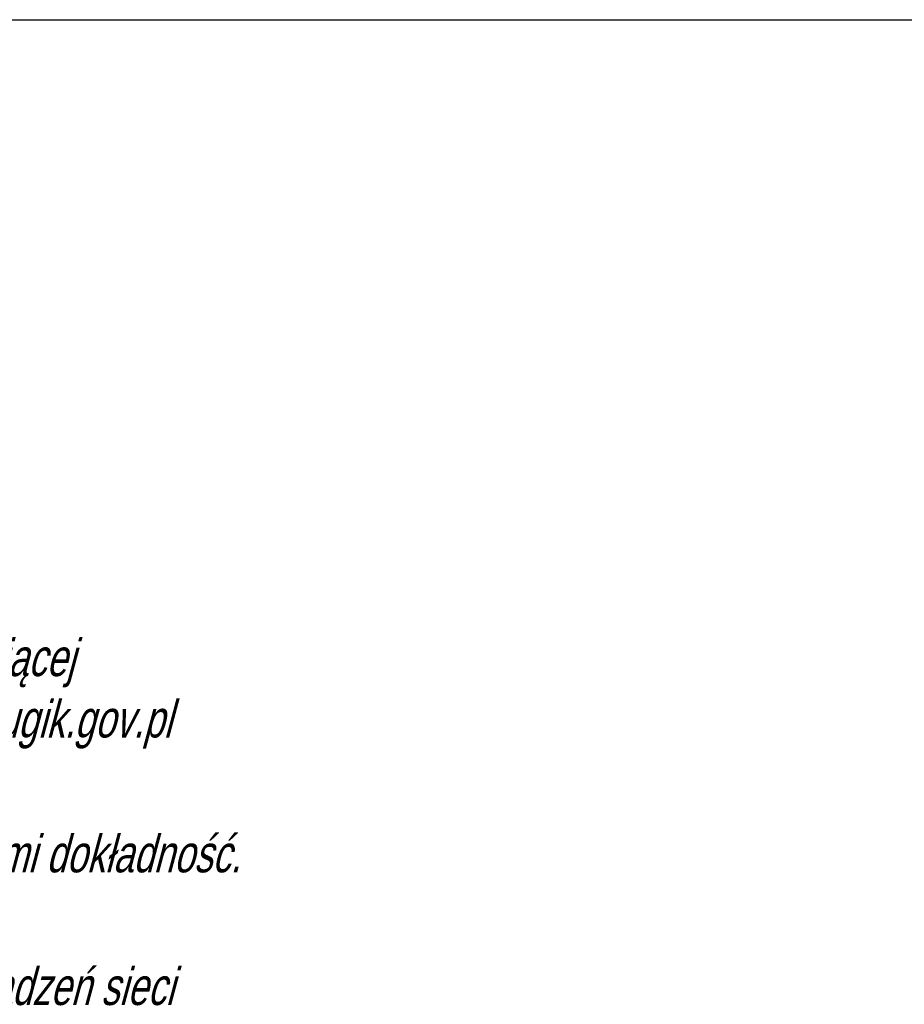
# Model space of a CAD drawing. Extents: x 6515354 to 6515523, y 5549407 to 5549617.
# Tile 11 of 13: x 6515391 to 6515414, y 5549591 to 5549617. Entities that reach past the tile are written whole.
import ezdxf

# ---------------------------------------------------------------- set-up
doc = ezdxf.new("R2010")
doc.units = 0
doc.header["$LTSCALE"] = 0.5
doc.layers.get('0').update_dxf_attribs({"color": 251})
doc.layers.add('1 opis geo', color=251, linetype='Continuous')
doc.styles.get("Standard").update_dxf_attribs({"font": 'arial.ttf', "width": 0.9})

msp = doc.modelspace()

# ---------------------------------------------------------------- linework, layer by layer
msp.add_lwpolyline([(6515353.571, 5549407.338), (6515353.571, 5549617.338), (6515502.071, 5549617.338), (6515502.071, 5549407.338)], close=True)

# ---------------------------------------------------------------- texts
at = {"layer": '1 opis geo', "color": 0, "oblique": 15, "width": 0.7}
for s, p in [('uzupełnianej o dane wektorowe, z zastosowaniem symboliki nieobowiązującej', (6515358.614, 5549599.883)), ('już instrukcji K-1- mapa zasadnicza z 1998r., dostępnej na stronie www.gugik.gov.pl', (6515358.614, 5549598.251)), ('pozyskanej z PZGiK, nie wszystkie granice spełniają wymaganą przepisami dokładność. ', (6515358.614, 5549594.666)), ('Nie wyklucza się istnienia w terenie innych nie wykazanych na mapie urządzeń sieci', (6515358.614, 5549591.138))]:
    msp.add_text(s, height=0.99, dxfattribs=at).set_placement(p)

doc.saveas('drawing.dxf')
